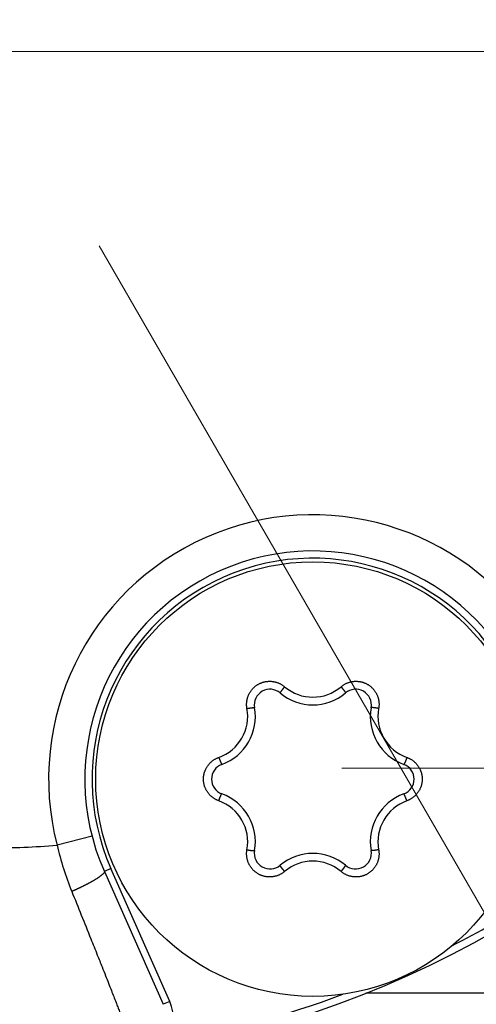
# Model space of a CAD drawing. Header units: millimetres. Extents: x 0 to 1071, y 0 to 742.
# Tile 19 of 128: x 494.55 to 500.86, y 211.94 to 225.54. Entities that reach past the tile are written whole.
import ezdxf

# ---------------------------------------------------------------- set-up
doc = ezdxf.new("R2010")
doc.units = ezdxf.units.MM
doc.header["$LTSCALE"] = 0.454724
doc.linetypes.add('CENTER', pattern=[50.8, 31.75, -6.35, 6.35, -6.35])
doc.layers.add('NoLayerName_001', color=7, linetype='Continuous')

# ---------------------------------------------------------------- blocks, each defined once
blk = doc.blocks.new('DIM_0003')
at = {"color": 3, "linetype": 'Continuous', "lineweight": 13}
blk.add_arc((59.306, 51.361), 59.306, 300, 210, dxfattribs=at)

msp = doc.modelspace()

# ---------------------------------------------------------------- linework, layer by layer
at = {"layer": 'NoLayerName_001', "color": 4, "linetype": 'CENTER', "lineweight": 13}
for p, q in [((484.102, 242.4193), (525.7839, 170.224)), ((476.7815, 215.0988), (512.0669, 235.4708)), ((528.9717, 225.0988), (447.0543, 225.0988)), ((499.0015, 215.1993), (509.0015, 215.1993))]:
    msp.add_line(p, q, dxfattribs=at)
at = {"layer": 'NoLayerName_001', "color": 60, "linetype": 'Continuous', "lineweight": 25}
for p, q in [((495.5518, 214.2619), (495.0677, 214.137)), ((495.8131, 213.8139), (495.7217, 213.7734)), ((495.7217, 213.7734), (496.5339, 211.9391)), ((496.6253, 211.9796), (495.8131, 213.8139)), ((496.6253, 211.9796), (496.5339, 211.9391)), ((499.336, 212.0988), (504.0015, 212.0988))]:
    msp.add_line(p, q, dxfattribs=at)
msp.add_circle((498.602, 215.0488), 3, dxfattribs=at)
for centre, radius, start, end in [((494.152, 225.0988), 14, 270, 90), ((498.602, 215.0488), 3.65, 33.29974, 194.46645), ((498.602, 215.0488), 3.15, 23.8831, 203.8831), ((498.602, 215.0488), 3.05, 23.8831, 203.8831), ((498.6022, 216.7837), 0.6028, 229.67313, 310.32611), ((498.0103, 216.0735), 0.2167, 49.80613, 190.19387), ((498.602, 216.7738), 0.7, 229.80613, 310.19387), ((499.1936, 216.0735), 0.2167, 349.80613, 130.19387), ((497.1, 215.9159), 0.6022, 289.65289, 10.34711), ((497.1081, 215.9113), 0.7, 289.80613, 10.19387), ((500.0959, 215.9113), 0.7, 169.80613, 250.19387), ((500.1039, 215.9159), 0.6022, 169.65291, 250.34709), ((497.4187, 215.0488), 0.2167, 109.80613, 250.19387), ((499.7852, 215.0488), 0.2167, 289.80613, 70.19387), ((497.1081, 214.1863), 0.7, 349.80613, 70.19387), ((500.0959, 214.1863), 0.7, 109.80613, 190.19387), ((497.1, 214.1816), 0.6022, 349.65292, 70.34708), ((500.1039, 214.1816), 0.6022, 109.65289, 190.34711), ((494.152, 225.0988), 11, 270, 274.77528), ((499.4371, 215.1781), 4.4918, 193.40265, 201.97123), ((498.0103, 214.024), 0.2167, 169.80613, 310.19387), ((498.602, 213.3238), 0.7, 49.80613, 130.19387), ((499.1936, 214.024), 0.2167, 229.80613, 10.19387), ((494.152, 225.0988), 13.9, 297.28075, 307.6988), ((498.6017, 213.3138), 0.6028, 49.67313, 130.32611), ((494.152, 225.0988), 13.9, 280.0674, 290.48852), ((496.0767, 211.7367), 0.6, 327.32861, 23.8831)]:
    msp.add_arc(centre, radius, start, end, dxfattribs=at)
for points, knots in [([(497.6924, 216.0241), (497.6916, 216.0292), (497.6898, 216.0395), (497.6882, 216.0551), (497.6873, 216.0707), (497.6872, 216.0864), (497.6878, 216.102), (497.6892, 216.1176), (497.6913, 216.1331), (497.6943, 216.1485), (497.6979, 216.1638), (497.7023, 216.1788), (497.7075, 216.1936), (497.7133, 216.2081), (497.7199, 216.2223), (497.7271, 216.2362), (497.735, 216.2497), (497.7436, 216.2628), (497.7528, 216.2754), (497.7626, 216.2876), (497.773, 216.2993), (497.784, 216.3105), (497.7955, 216.3211), (497.8075, 216.3311), (497.82, 216.3406), (497.833, 216.3494), (497.8463, 216.3575), (497.8601, 216.365), (497.8742, 216.3718), (497.8886, 216.3779), (497.9033, 216.3833), (497.9183, 216.388), (497.9334, 216.3919), (497.9487, 216.3951), (497.9642, 216.3975), (497.9798, 216.3991), (497.9954, 216.4), (498.0111, 216.4001), (498.0267, 216.3994), (498.0423, 216.3981), (498.0526, 216.3964), (498.0578, 216.3957)], [0, 0, 0, 0, 0.01560391, 0.03123477, 0.04688562, 0.06254921, 0.07821836, 0.09388632, 0.10954769, 0.12520242, 0.14085234, 0.15649894, 0.17214356, 0.18778768, 0.20343306, 0.21908072, 0.23473025, 0.25038088, 0.26603174, 0.28168218, 0.29733206, 0.31298188, 0.32863204, 0.34428244, 0.35993271, 0.37558253, 0.39123187, 0.40688125, 0.42253114, 0.43818149, 0.45383193, 0.4694821, 0.48513188, 0.50078165, 0.51643197, 0.53208275, 0.54773337, 0.563383, 0.57903085, 0.59467653, 0.610321, 0.610321, 0.610321, 0.610321]), ([(498.0578, 216.3957), (498.0629, 216.3947), (498.0732, 216.3929), (498.0884, 216.3892), (498.1034, 216.3848), (498.1182, 216.3796), (498.1327, 216.3737), (498.1469, 216.3671), (498.1608, 216.3598), (498.1743, 216.3518), (498.1874, 216.3432), (498.2, 216.3341), (498.208, 216.3274), (498.2121, 216.3241)], [0, 0, 0, 0, 0.01564495, 0.03129179, 0.04694183, 0.06259659, 0.07825796, 0.09392591, 0.10959513, 0.12525889, 0.14091, 0.15654111, 0.17214515, 0.17214515, 0.17214515, 0.17214515]), ([(498.2121, 216.3241), (498.2113, 216.3232), (498.2096, 216.3212), (498.2071, 216.3183), (498.2046, 216.3153), (498.2022, 216.3124), (498.1997, 216.3094), (498.1973, 216.3064), (498.1948, 216.3034), (498.1924, 216.3004), (498.19, 216.2975), (498.188, 216.2949), (498.1864, 216.2929), (498.1852, 216.2914), (498.184, 216.2899), (498.1828, 216.2884), (498.1816, 216.2869), (498.1804, 216.2854), (498.1792, 216.2839), (498.178, 216.2823), (498.1769, 216.2808), (498.1757, 216.2793), (498.1745, 216.2778), (498.1734, 216.2762), (498.1722, 216.2747), (498.171, 216.2732), (498.1699, 216.2716), (498.1687, 216.2701), (498.1676, 216.2685), (498.1665, 216.267), (498.1653, 216.2654), (498.1642, 216.2639), (498.1631, 216.2623), (498.162, 216.2607), (498.1609, 216.2591), (498.1598, 216.2576), (498.1587, 216.256), (498.1576, 216.2544), (498.1566, 216.2528), (498.1555, 216.2512), (498.1548, 216.2501), (498.1545, 216.2495)], [0, 0, 0, 0, 0.003849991, 0.007700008, 0.011550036, 0.01540006, 0.019250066, 0.023100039, 0.026949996, 0.030799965, 0.034649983, 0.038500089, 0.04042519, 0.04235032, 0.044275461, 0.046200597, 0.048125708, 0.050050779, 0.051975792, 0.053900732, 0.055825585, 0.057750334, 0.059674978, 0.061599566, 0.063524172, 0.065448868, 0.067373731, 0.069298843, 0.071224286, 0.073150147, 0.0750765, 0.077003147, 0.078929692, 0.080855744, 0.08278092, 0.08470485, 0.086627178, 0.088547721, 0.090467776, 0.092389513, 0.094315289, 0.094315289, 0.094315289, 0.094315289]), ([(498.9918, 216.3241), (498.9959, 216.3274), (499.0039, 216.3341), (499.0166, 216.3432), (499.0296, 216.3518), (499.0431, 216.3598), (499.057, 216.3671), (499.0712, 216.3737), (499.0857, 216.3796), (499.1005, 216.3847), (499.1155, 216.3892), (499.1308, 216.3929), (499.1461, 216.3958), (499.1616, 216.398), (499.1772, 216.3994), (499.1928, 216.4001), (499.2085, 216.4), (499.2241, 216.3991), (499.2397, 216.3975), (499.2552, 216.3951), (499.2705, 216.3919), (499.2857, 216.388), (499.3006, 216.3833), (499.3153, 216.3779), (499.3297, 216.3718), (499.3438, 216.365), (499.3576, 216.3575), (499.3709, 216.3494), (499.3839, 216.3406), (499.3964, 216.3311), (499.4084, 216.3211), (499.4199, 216.3105), (499.4309, 216.2993), (499.4413, 216.2876), (499.4511, 216.2754), (499.4603, 216.2628), (499.4689, 216.2497), (499.4768, 216.2362), (499.484, 216.2223), (499.4907, 216.2081), (499.4944, 216.1983), (499.4963, 216.1935)], [0, 0, 0, 0, 0.01560377, 0.03123454, 0.04688539, 0.06254909, 0.07821843, 0.09388661, 0.10954815, 0.12520294, 0.14085285, 0.15649938, 0.1721439, 0.18778789, 0.20343314, 0.21908067, 0.23473008, 0.25038059, 0.26603134, 0.28168167, 0.29733144, 0.31298116, 0.32863122, 0.3442815, 0.35993163, 0.37558128, 0.39123041, 0.40687955, 0.4225292, 0.43817933, 0.45382961, 0.46947967, 0.4851294, 0.50077917, 0.51642951, 0.53208027, 0.54773078, 0.56338021, 0.57902775, 0.59467301, 0.61031702, 0.61031702, 0.61031702, 0.61031702]), ([(498.9918, 216.3241), (498.9927, 216.3232), (498.9943, 216.3212), (498.9968, 216.3183), (498.9993, 216.3153), (499.0018, 216.3124), (499.0042, 216.3094), (499.0067, 216.3064), (499.0091, 216.3034), (499.0115, 216.3004), (499.0139, 216.2975), (499.016, 216.2949), (499.0176, 216.2929), (499.0188, 216.2914), (499.0199, 216.2899), (499.0211, 216.2884), (499.0223, 216.2869), (499.0235, 216.2854), (499.0247, 216.2839), (499.0259, 216.2823), (499.0271, 216.2808), (499.0282, 216.2793), (499.0294, 216.2778), (499.0306, 216.2762), (499.0317, 216.2747), (499.0329, 216.2732), (499.034, 216.2716), (499.0352, 216.2701), (499.0363, 216.2685), (499.0375, 216.267), (499.0386, 216.2654), (499.0397, 216.2639), (499.0408, 216.2623), (499.042, 216.2607), (499.0431, 216.2591), (499.0441, 216.2575), (499.0452, 216.256), (499.0463, 216.2544), (499.0474, 216.2528), (499.0484, 216.2511), (499.0491, 216.2501), (499.0494, 216.2495)], [0, 0, 0, 0, 0.003850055, 0.007700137, 0.011550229, 0.015400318, 0.019250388, 0.023100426, 0.026950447, 0.030800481, 0.034650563, 0.038500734, 0.040425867, 0.042351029, 0.044276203, 0.04620137, 0.048126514, 0.050051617, 0.051976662, 0.053901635, 0.055826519, 0.057751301, 0.059675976, 0.061600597, 0.063525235, 0.065449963, 0.067374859, 0.069300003, 0.071225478, 0.073151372, 0.075077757, 0.077004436, 0.078931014, 0.080857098, 0.082782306, 0.084706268, 0.086628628, 0.088549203, 0.09046929, 0.092391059, 0.094316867, 0.094316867, 0.094316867, 0.094316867]), ([(498.1545, 216.2495), (498.1542, 216.249), (498.1535, 216.2479), (498.1525, 216.2462), (498.1516, 216.2445), (498.1508, 216.2427), (498.1499, 216.241), (498.1502, 216.2397), (498.1502, 216.2391)], [0, 0, 0, 0, 0.001932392, 0.003873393, 0.0058132, 0.007735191, 0.009629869, 0.011524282, 0.011524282, 0.011524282, 0.011524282]), ([(499.0494, 216.2495), (499.0497, 216.249), (499.0504, 216.2479), (499.0514, 216.2462), (499.0523, 216.2445), (499.0531, 216.2427), (499.054, 216.241), (499.0538, 216.2397), (499.0537, 216.2391)], [0, 0, 0, 0, 0.001932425, 0.00387346, 0.0058133, 0.007735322, 0.009630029, 0.011524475, 0.011524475, 0.011524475, 0.011524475]), ([(499.4963, 216.1935), (499.498, 216.1886), (499.5016, 216.1788), (499.506, 216.1637), (499.5097, 216.1485), (499.5126, 216.1331), (499.5147, 216.1176), (499.5161, 216.102), (499.5167, 216.0864), (499.5166, 216.0707), (499.5157, 216.0551), (499.5141, 216.0395), (499.5123, 216.0292), (499.5115, 216.0241)], [0, 0, 0, 0, 0.01564453, 0.03129107, 0.04694096, 0.0625957, 0.07825716, 0.09392521, 0.10959444, 0.12525804, 0.14090884, 0.15653959, 0.17214336, 0.17214336, 0.17214336, 0.17214336]), ([(497.6924, 216.0241), (497.6937, 216.0243), (497.6962, 216.0248), (497.7, 216.0255), (497.7038, 216.0261), (497.7076, 216.0268), (497.7114, 216.0274), (497.7152, 216.0281), (497.719, 216.0287), (497.7228, 216.0293), (497.7266, 216.0299), (497.7297, 216.0304), (497.7323, 216.0308), (497.7342, 216.0311), (497.7361, 216.0313), (497.738, 216.0316), (497.7399, 216.0319), (497.7418, 216.0322), (497.7437, 216.0324), (497.7456, 216.0327), (497.7475, 216.0329), (497.7494, 216.0332), (497.7513, 216.0334), (497.7532, 216.0337), (497.7552, 216.0339), (497.7571, 216.0342), (497.759, 216.0344), (497.7609, 216.0346), (497.7628, 216.0348), (497.7647, 216.035), (497.7666, 216.0352), (497.7686, 216.0354), (497.7705, 216.0356), (497.7724, 216.0358), (497.7743, 216.036), (497.7762, 216.0361), (497.7781, 216.0363), (497.7801, 216.0364), (497.782, 216.0365), (497.7839, 216.0366), (497.7852, 216.0366), (497.7858, 216.0367)], [0, 0, 0, 0, 0.003849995, 0.007700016, 0.011550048, 0.015400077, 0.019250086, 0.023100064, 0.026950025, 0.030799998, 0.03465002, 0.03850013, 0.040425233, 0.042350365, 0.044275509, 0.046200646, 0.04812576, 0.050050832, 0.051975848, 0.05390079, 0.055825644, 0.057750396, 0.059675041, 0.061599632, 0.06352424, 0.065448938, 0.067373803, 0.069298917, 0.071224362, 0.073150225, 0.07507658, 0.077003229, 0.078929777, 0.08085583, 0.082781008, 0.084704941, 0.086627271, 0.088547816, 0.090467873, 0.092389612, 0.094315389, 0.094315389, 0.094315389, 0.094315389]), ([(497.7858, 216.0367), (497.7865, 216.0367), (497.7878, 216.0367), (497.7897, 216.0367), (497.7916, 216.0366), (497.7935, 216.0364), (497.7955, 216.0364), (497.7965, 216.0355), (497.797, 216.0352)], [0, 0, 0, 0, 0.001932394, 0.003873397, 0.005813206, 0.007735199, 0.009629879, 0.011524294, 0.011524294, 0.011524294, 0.011524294]), ([(499.4181, 216.0367), (499.4175, 216.0367), (499.4162, 216.0367), (499.4142, 216.0367), (499.4123, 216.0366), (499.4104, 216.0364), (499.4084, 216.0364), (499.4074, 216.0355), (499.4069, 216.0352)], [0, 0, 0, 0, 0.001932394, 0.003873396, 0.005813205, 0.007735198, 0.009629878, 0.011524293, 0.011524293, 0.011524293, 0.011524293]), ([(499.5115, 216.0241), (499.5103, 216.0243), (499.5077, 216.0248), (499.5039, 216.0255), (499.5001, 216.0261), (499.4964, 216.0268), (499.4926, 216.0274), (499.4888, 216.0281), (499.485, 216.0287), (499.4812, 216.0293), (499.4774, 216.0299), (499.4742, 216.0304), (499.4716, 216.0308), (499.4697, 216.0311), (499.4678, 216.0313), (499.4659, 216.0316), (499.464, 216.0319), (499.4621, 216.0322), (499.4602, 216.0324), (499.4583, 216.0327), (499.4564, 216.0329), (499.4545, 216.0332), (499.4526, 216.0334), (499.4507, 216.0337), (499.4488, 216.0339), (499.4469, 216.0342), (499.4449, 216.0344), (499.443, 216.0346), (499.4411, 216.0348), (499.4392, 216.035), (499.4373, 216.0352), (499.4354, 216.0354), (499.4335, 216.0356), (499.4315, 216.0358), (499.4296, 216.036), (499.4277, 216.0361), (499.4258, 216.0363), (499.4239, 216.0364), (499.4219, 216.0365), (499.42, 216.0366), (499.4187, 216.0366), (499.4181, 216.0367)], [0, 0, 0, 0, 0.003849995, 0.007700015, 0.011550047, 0.015400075, 0.019250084, 0.023100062, 0.026950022, 0.030799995, 0.034650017, 0.038500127, 0.040425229, 0.042350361, 0.044275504, 0.046200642, 0.048125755, 0.050050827, 0.051975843, 0.053900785, 0.055825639, 0.05775039, 0.059675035, 0.061599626, 0.063524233, 0.065448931, 0.067373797, 0.06929891, 0.071224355, 0.073150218, 0.075076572, 0.077003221, 0.078929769, 0.080855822, 0.082781, 0.084704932, 0.086627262, 0.088547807, 0.090467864, 0.092389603, 0.09431538, 0.09431538, 0.09431538, 0.09431538]), ([(497.3025, 214.7487), (497.2977, 214.7506), (497.2879, 214.7542), (497.2736, 214.7606), (497.2596, 214.7676), (497.246, 214.7753), (497.2327, 214.7837), (497.2199, 214.7927), (497.2076, 214.8023), (497.1957, 214.8126), (497.1843, 214.8233), (497.1735, 214.8347), (497.1633, 214.8465), (497.1536, 214.8588), (497.1446, 214.8716), (497.1362, 214.8848), (497.1285, 214.8984), (497.1214, 214.9124), (497.1151, 214.9267), (497.1094, 214.9413), (497.1045, 214.9562), (497.1003, 214.9713), (497.0969, 214.9865), (497.0942, 215.002), (497.0923, 215.0175), (497.0911, 215.0331), (497.0907, 215.0488), (497.0911, 215.0644), (497.0923, 215.08), (497.0942, 215.0956), (497.0969, 215.111), (497.1003, 215.1263), (497.1045, 215.1414), (497.1094, 215.1562), (497.1151, 215.1708), (497.1214, 215.1851), (497.1285, 215.1991), (497.1362, 215.2127), (497.1446, 215.2259), (497.1536, 215.2388), (497.1602, 215.2469), (497.1634, 215.251)], [0, 0, 0, 0, 0.01560396, 0.0312349, 0.04688591, 0.06254976, 0.07821926, 0.09388763, 0.10954942, 0.12520451, 0.14085472, 0.15650155, 0.17214635, 0.18779058, 0.20343606, 0.21908384, 0.23473353, 0.25038435, 0.26603543, 0.2816861, 0.29733619, 0.31298619, 0.32863649, 0.34428701, 0.35993736, 0.37558723, 0.39123657, 0.40688589, 0.42253571, 0.43818599, 0.45383641, 0.46948661, 0.48513647, 0.50078639, 0.51643686, 0.53208773, 0.54773837, 0.5633879, 0.57903556, 0.59468094, 0.61032506, 0.61032506, 0.61032506, 0.61032506]), ([(497.1634, 215.251), (497.1668, 215.2549), (497.1735, 215.2629), (497.1844, 215.2742), (497.1957, 215.285), (497.2076, 215.2952), (497.2199, 215.3048), (497.2327, 215.3138), (497.246, 215.3222), (497.2596, 215.3299), (497.2736, 215.3369), (497.2879, 215.3434), (497.2977, 215.3469), (497.3025, 215.3488)], [0, 0, 0, 0, 0.01564465, 0.03129129, 0.04694128, 0.06259608, 0.07825755, 0.09392559, 0.10959481, 0.12525847, 0.14090938, 0.15654029, 0.17214425, 0.17214425, 0.17214425, 0.17214425]), ([(497.3025, 215.3488), (497.303, 215.3476), (497.3038, 215.3452), (497.3051, 215.3416), (497.3064, 215.3379), (497.3078, 215.3343), (497.3091, 215.3307), (497.3105, 215.3271), (497.3118, 215.3235), (497.3132, 215.3199), (497.3146, 215.3163), (497.3157, 215.3133), (497.3167, 215.3109), (497.3174, 215.3092), (497.3181, 215.3074), (497.3188, 215.3056), (497.3195, 215.3038), (497.3202, 215.302), (497.321, 215.3002), (497.3217, 215.2984), (497.3224, 215.2967), (497.3232, 215.2949), (497.3239, 215.2931), (497.3246, 215.2913), (497.3254, 215.2896), (497.3261, 215.2878), (497.3269, 215.286), (497.3277, 215.2842), (497.3284, 215.2825), (497.3292, 215.2807), (497.33, 215.279), (497.3308, 215.2772), (497.3316, 215.2754), (497.3324, 215.2737), (497.3332, 215.272), (497.334, 215.2702), (497.3349, 215.2685), (497.3357, 215.2668), (497.3366, 215.265), (497.3375, 215.2633), (497.3381, 215.2622), (497.3384, 215.2616)], [0, 0, 0, 0, 0.003849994, 0.007700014, 0.011550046, 0.015400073, 0.019250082, 0.023100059, 0.026950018, 0.030799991, 0.034650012, 0.038500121, 0.040425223, 0.042350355, 0.044275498, 0.046200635, 0.048125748, 0.05005082, 0.051975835, 0.053900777, 0.055825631, 0.057750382, 0.059675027, 0.061599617, 0.063524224, 0.065448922, 0.067373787, 0.0692989, 0.071224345, 0.073150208, 0.075076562, 0.077003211, 0.078929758, 0.080855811, 0.082780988, 0.084704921, 0.08662725, 0.088547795, 0.090467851, 0.09238959, 0.094315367, 0.094315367, 0.094315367, 0.094315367]), ([(497.3384, 215.2616), (497.3387, 215.2611), (497.3393, 215.2599), (497.3403, 215.2583), (497.3413, 215.2566), (497.3424, 215.2551), (497.3434, 215.2534), (497.3447, 215.253), (497.3453, 215.2527)], [0, 0, 0, 0, 0.001932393, 0.003873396, 0.005813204, 0.007735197, 0.009629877, 0.011524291, 0.011524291, 0.011524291, 0.011524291]), ([(499.8656, 215.2616), (499.8652, 215.2611), (499.8646, 215.2599), (499.8637, 215.2583), (499.8626, 215.2566), (499.8615, 215.2551), (499.8605, 215.2534), (499.8592, 215.253), (499.8587, 215.2527)], [0, 0, 0, 0, 0.001932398, 0.003873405, 0.005813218, 0.007735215, 0.009629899, 0.011524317, 0.011524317, 0.011524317, 0.011524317]), ([(499.9014, 215.3488), (499.901, 215.3476), (499.9001, 215.3452), (499.8988, 215.3416), (499.8975, 215.3379), (499.8961, 215.3343), (499.8948, 215.3307), (499.8935, 215.3271), (499.8921, 215.3235), (499.8907, 215.3199), (499.8893, 215.3163), (499.8882, 215.3133), (499.8872, 215.3109), (499.8865, 215.3092), (499.8858, 215.3074), (499.8851, 215.3056), (499.8844, 215.3038), (499.8837, 215.302), (499.883, 215.3002), (499.8822, 215.2984), (499.8815, 215.2967), (499.8808, 215.2949), (499.88, 215.2931), (499.8793, 215.2913), (499.8785, 215.2896), (499.8778, 215.2878), (499.877, 215.286), (499.8763, 215.2842), (499.8755, 215.2825), (499.8747, 215.2807), (499.8739, 215.279), (499.8731, 215.2772), (499.8723, 215.2754), (499.8715, 215.2737), (499.8707, 215.272), (499.8699, 215.2702), (499.8691, 215.2685), (499.8682, 215.2668), (499.8673, 215.265), (499.8665, 215.2633), (499.8659, 215.2622), (499.8656, 215.2616)], [0, 0, 0, 0, 0.003850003, 0.007700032, 0.011550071, 0.015400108, 0.019250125, 0.02310011, 0.026950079, 0.03080006, 0.03465009, 0.038500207, 0.040425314, 0.04235045, 0.044275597, 0.046200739, 0.048125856, 0.050050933, 0.051975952, 0.053900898, 0.055825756, 0.057750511, 0.059675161, 0.061599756, 0.063524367, 0.065449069, 0.067373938, 0.069299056, 0.071224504, 0.073150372, 0.07507673, 0.077003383, 0.078929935, 0.080855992, 0.082781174, 0.08470511, 0.086627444, 0.088547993, 0.090468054, 0.092389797, 0.094315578, 0.094315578, 0.094315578, 0.094315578]), ([(499.9014, 215.3488), (499.9062, 215.3469), (499.916, 215.3434), (499.9303, 215.3369), (499.9443, 215.3299), (499.9579, 215.3222), (499.9712, 215.3138), (499.984, 215.3048), (499.9964, 215.2952), (500.0082, 215.285), (500.0196, 215.2742), (500.0304, 215.2629), (500.0406, 215.251), (500.0503, 215.2387), (500.0593, 215.2259), (500.0677, 215.2127), (500.0754, 215.1991), (500.0825, 215.1851), (500.0888, 215.1708), (500.0945, 215.1562), (500.0994, 215.1414), (500.1036, 215.1263), (500.107, 215.111), (500.1097, 215.0956), (500.1117, 215.08), (500.1128, 215.0644), (500.1132, 215.0488), (500.1128, 215.0331), (500.1117, 215.0175), (500.1097, 215.002), (500.107, 214.9865), (500.1036, 214.9713), (500.0994, 214.9562), (500.0945, 214.9413), (500.0888, 214.9267), (500.0825, 214.9124), (500.0754, 214.8984), (500.0677, 214.8848), (500.0593, 214.8716), (500.0503, 214.8588), (500.0437, 214.8507), (500.0405, 214.8466)], [0, 0, 0, 0, 0.01560396, 0.0312349, 0.04688591, 0.06254976, 0.07821926, 0.09388763, 0.10954942, 0.12520451, 0.14085472, 0.15650155, 0.17214635, 0.18779058, 0.20343606, 0.21908384, 0.23473353, 0.25038435, 0.26603543, 0.2816861, 0.29733619, 0.31298619, 0.32863649, 0.34428701, 0.35993736, 0.37558723, 0.39123657, 0.40688589, 0.42253571, 0.43818599, 0.45383641, 0.46948661, 0.48513647, 0.50078639, 0.51643686, 0.53208773, 0.54773837, 0.5633879, 0.57903556, 0.59468094, 0.61032506, 0.61032506, 0.61032506, 0.61032506]), ([(497.3025, 214.7487), (497.303, 214.7499), (497.3038, 214.7524), (497.3051, 214.756), (497.3064, 214.7596), (497.3078, 214.7632), (497.3091, 214.7668), (497.3105, 214.7704), (497.3118, 214.774), (497.3132, 214.7776), (497.3146, 214.7812), (497.3157, 214.7842), (497.3167, 214.7866), (497.3174, 214.7884), (497.3181, 214.7902), (497.3188, 214.792), (497.3195, 214.7938), (497.3202, 214.7955), (497.321, 214.7973), (497.3217, 214.7991), (497.3224, 214.8009), (497.3232, 214.8027), (497.3239, 214.8044), (497.3246, 214.8062), (497.3254, 214.808), (497.3261, 214.8098), (497.3269, 214.8115), (497.3277, 214.8133), (497.3284, 214.8151), (497.3292, 214.8168), (497.33, 214.8186), (497.3308, 214.8203), (497.3316, 214.8221), (497.3324, 214.8238), (497.3332, 214.8256), (497.334, 214.8273), (497.3349, 214.8291), (497.3357, 214.8308), (497.3366, 214.8325), (497.3375, 214.8342), (497.3381, 214.8353), (497.3384, 214.8359)], [0, 0, 0, 0, 0.003850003, 0.007700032, 0.011550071, 0.015400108, 0.019250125, 0.02310011, 0.026950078, 0.03080006, 0.03465009, 0.038500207, 0.040425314, 0.04235045, 0.044275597, 0.046200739, 0.048125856, 0.050050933, 0.051975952, 0.053900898, 0.055825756, 0.057750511, 0.059675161, 0.061599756, 0.063524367, 0.065449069, 0.067373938, 0.069299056, 0.071224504, 0.073150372, 0.07507673, 0.077003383, 0.078929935, 0.080855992, 0.082781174, 0.08470511, 0.086627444, 0.088547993, 0.090468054, 0.092389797, 0.094315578, 0.094315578, 0.094315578, 0.094315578]), ([(497.3384, 214.8359), (497.3387, 214.8365), (497.3393, 214.8376), (497.3403, 214.8393), (497.3413, 214.8409), (497.3424, 214.8425), (497.3434, 214.8442), (497.3447, 214.8446), (497.3453, 214.8449)], [0, 0, 0, 0, 0.001932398, 0.003873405, 0.005813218, 0.007735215, 0.009629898, 0.011524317, 0.011524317, 0.011524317, 0.011524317]), ([(499.8656, 214.8359), (499.8652, 214.8365), (499.8646, 214.8376), (499.8637, 214.8393), (499.8626, 214.8409), (499.8615, 214.8425), (499.8605, 214.8442), (499.8592, 214.8446), (499.8587, 214.8449)], [0, 0, 0, 0, 0.001932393, 0.003873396, 0.005813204, 0.007735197, 0.009629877, 0.011524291, 0.011524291, 0.011524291, 0.011524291]), ([(499.9014, 214.7487), (499.901, 214.7499), (499.9001, 214.7524), (499.8988, 214.756), (499.8975, 214.7596), (499.8961, 214.7632), (499.8948, 214.7668), (499.8935, 214.7704), (499.8921, 214.774), (499.8907, 214.7776), (499.8893, 214.7812), (499.8882, 214.7842), (499.8872, 214.7866), (499.8865, 214.7884), (499.8858, 214.7902), (499.8851, 214.792), (499.8844, 214.7938), (499.8837, 214.7955), (499.883, 214.7973), (499.8822, 214.7991), (499.8815, 214.8009), (499.8808, 214.8027), (499.88, 214.8044), (499.8793, 214.8062), (499.8785, 214.808), (499.8778, 214.8098), (499.877, 214.8115), (499.8763, 214.8133), (499.8755, 214.8151), (499.8747, 214.8168), (499.8739, 214.8186), (499.8731, 214.8203), (499.8723, 214.8221), (499.8715, 214.8238), (499.8707, 214.8256), (499.8699, 214.8273), (499.8691, 214.8291), (499.8682, 214.8308), (499.8673, 214.8325), (499.8665, 214.8342), (499.8659, 214.8353), (499.8656, 214.8359)], [0, 0, 0, 0, 0.003849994, 0.007700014, 0.011550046, 0.015400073, 0.019250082, 0.023100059, 0.026950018, 0.030799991, 0.034650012, 0.038500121, 0.040425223, 0.042350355, 0.044275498, 0.046200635, 0.048125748, 0.05005082, 0.051975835, 0.053900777, 0.055825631, 0.057750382, 0.059675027, 0.061599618, 0.063524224, 0.065448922, 0.067373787, 0.0692989, 0.071224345, 0.073150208, 0.075076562, 0.077003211, 0.078929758, 0.080855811, 0.082780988, 0.084704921, 0.08662725, 0.088547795, 0.090467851, 0.09238959, 0.094315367, 0.094315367, 0.094315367, 0.094315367]), ([(500.0405, 214.8466), (500.0371, 214.8426), (500.0304, 214.8346), (500.0196, 214.8234), (500.0082, 214.8126), (499.9964, 214.8023), (499.984, 214.7927), (499.9712, 214.7837), (499.9579, 214.7753), (499.9443, 214.7676), (499.9303, 214.7606), (499.916, 214.7542), (499.9062, 214.7506), (499.9014, 214.7487)], [0, 0, 0, 0, 0.01564465, 0.03129129, 0.04694128, 0.06259608, 0.07825755, 0.09392559, 0.10959481, 0.12525847, 0.14090938, 0.15654029, 0.17214425, 0.17214425, 0.17214425, 0.17214425]), ([(497.7076, 213.904), (497.7059, 213.909), (497.7023, 213.9188), (497.6979, 213.9338), (497.6943, 213.949), (497.6913, 213.9644), (497.6892, 213.9799), (497.6878, 213.9955), (497.6872, 214.0112), (497.6873, 214.0269), (497.6882, 214.0425), (497.6898, 214.058), (497.6916, 214.0683), (497.6924, 214.0734)], [0, 0, 0, 0, 0.01564453, 0.03129107, 0.04694096, 0.0625957, 0.07825716, 0.09392521, 0.10959444, 0.12525804, 0.14090884, 0.15653959, 0.17214336, 0.17214336, 0.17214336, 0.17214336]), ([(497.6924, 214.0734), (497.6937, 214.0732), (497.6962, 214.0728), (497.7, 214.0721), (497.7038, 214.0714), (497.7076, 214.0708), (497.7114, 214.0701), (497.7152, 214.0695), (497.719, 214.0689), (497.7228, 214.0682), (497.7266, 214.0676), (497.7297, 214.0672), (497.7323, 214.0668), (497.7342, 214.0665), (497.7361, 214.0662), (497.738, 214.0659), (497.7399, 214.0657), (497.7418, 214.0654), (497.7437, 214.0651), (497.7456, 214.0649), (497.7475, 214.0646), (497.7494, 214.0644), (497.7513, 214.0641), (497.7532, 214.0639), (497.7552, 214.0636), (497.7571, 214.0634), (497.759, 214.0632), (497.7609, 214.0629), (497.7628, 214.0627), (497.7647, 214.0625), (497.7666, 214.0623), (497.7686, 214.0621), (497.7705, 214.0619), (497.7724, 214.0618), (497.7743, 214.0616), (497.7762, 214.0614), (497.7781, 214.0613), (497.7801, 214.0612), (497.782, 214.0611), (497.7839, 214.061), (497.7852, 214.0609), (497.7858, 214.0609)], [0, 0, 0, 0, 0.003849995, 0.007700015, 0.011550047, 0.015400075, 0.019250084, 0.023100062, 0.026950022, 0.030799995, 0.034650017, 0.038500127, 0.040425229, 0.042350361, 0.044275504, 0.046200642, 0.048125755, 0.050050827, 0.051975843, 0.053900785, 0.055825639, 0.05775039, 0.059675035, 0.061599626, 0.063524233, 0.065448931, 0.067373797, 0.06929891, 0.071224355, 0.073150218, 0.075076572, 0.077003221, 0.078929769, 0.080855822, 0.082781, 0.084704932, 0.086627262, 0.088547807, 0.090467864, 0.092389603, 0.09431538, 0.09431538, 0.09431538, 0.09431538]), ([(497.7858, 214.0609), (497.7865, 214.0609), (497.7878, 214.0609), (497.7897, 214.0609), (497.7916, 214.0609), (497.7935, 214.0611), (497.7955, 214.0612), (497.7965, 214.0621), (497.797, 214.0624)], [0, 0, 0, 0, 0.001932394, 0.003873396, 0.005813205, 0.007735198, 0.009629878, 0.011524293, 0.011524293, 0.011524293, 0.011524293]), ([(499.5115, 214.0734), (499.5123, 214.0683), (499.5141, 214.058), (499.5157, 214.0425), (499.5166, 214.0269), (499.5167, 214.0112), (499.5161, 213.9955), (499.5147, 213.9799), (499.5126, 213.9644), (499.5097, 213.949), (499.506, 213.9338), (499.5016, 213.9188), (499.4965, 213.904), (499.4906, 213.8895), (499.4841, 213.8753), (499.4768, 213.8614), (499.4689, 213.8479), (499.4603, 213.8348), (499.4511, 213.8221), (499.4413, 213.8099), (499.4309, 213.7982), (499.4199, 213.7871), (499.4084, 213.7764), (499.3964, 213.7664), (499.3839, 213.757), (499.3709, 213.7482), (499.3576, 213.74), (499.3438, 213.7325), (499.3297, 213.7257), (499.3153, 213.7196), (499.3006, 213.7142), (499.2857, 213.7096), (499.2705, 213.7056), (499.2552, 213.7025), (499.2397, 213.7001), (499.2241, 213.6984), (499.2085, 213.6976), (499.1928, 213.6974), (499.1772, 213.6981), (499.1616, 213.6995), (499.1513, 213.7011), (499.1461, 213.7018)], [0, 0, 0, 0, 0.01560391, 0.03123477, 0.04688562, 0.06254921, 0.07821836, 0.09388632, 0.10954769, 0.12520242, 0.14085234, 0.15649894, 0.17214356, 0.18778768, 0.20343306, 0.21908072, 0.23473025, 0.25038088, 0.26603174, 0.28168218, 0.29733206, 0.31298188, 0.32863204, 0.34428244, 0.35993271, 0.37558253, 0.39123187, 0.40688125, 0.42253114, 0.43818149, 0.45383193, 0.4694821, 0.48513188, 0.50078165, 0.51643197, 0.53208275, 0.54773337, 0.563383, 0.57903085, 0.59467653, 0.610321, 0.610321, 0.610321, 0.610321]), ([(499.4181, 214.0609), (499.4175, 214.0609), (499.4162, 214.0609), (499.4142, 214.0609), (499.4123, 214.0609), (499.4104, 214.0611), (499.4084, 214.0612), (499.4074, 214.0621), (499.4069, 214.0624)], [0, 0, 0, 0, 0.001932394, 0.003873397, 0.005813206, 0.007735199, 0.009629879, 0.011524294, 0.011524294, 0.011524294, 0.011524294]), ([(499.5115, 214.0734), (499.5103, 214.0732), (499.5077, 214.0728), (499.5039, 214.0721), (499.5001, 214.0714), (499.4964, 214.0708), (499.4926, 214.0701), (499.4888, 214.0695), (499.485, 214.0689), (499.4812, 214.0682), (499.4774, 214.0676), (499.4742, 214.0672), (499.4716, 214.0668), (499.4697, 214.0665), (499.4678, 214.0662), (499.4659, 214.0659), (499.464, 214.0657), (499.4621, 214.0654), (499.4602, 214.0651), (499.4583, 214.0649), (499.4564, 214.0646), (499.4545, 214.0644), (499.4526, 214.0641), (499.4507, 214.0639), (499.4488, 214.0636), (499.4469, 214.0634), (499.4449, 214.0632), (499.443, 214.0629), (499.4411, 214.0627), (499.4392, 214.0625), (499.4373, 214.0623), (499.4354, 214.0621), (499.4335, 214.0619), (499.4315, 214.0618), (499.4296, 214.0616), (499.4277, 214.0614), (499.4258, 214.0613), (499.4239, 214.0612), (499.4219, 214.0611), (499.42, 214.061), (499.4187, 214.0609), (499.4181, 214.0609)], [0, 0, 0, 0, 0.003849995, 0.007700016, 0.011550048, 0.015400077, 0.019250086, 0.023100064, 0.026950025, 0.030799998, 0.03465002, 0.03850013, 0.040425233, 0.042350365, 0.044275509, 0.046200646, 0.04812576, 0.050050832, 0.051975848, 0.05390079, 0.055825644, 0.057750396, 0.059675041, 0.061599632, 0.06352424, 0.065448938, 0.067373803, 0.069298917, 0.071224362, 0.073150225, 0.07507658, 0.077003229, 0.078929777, 0.08085583, 0.082781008, 0.084704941, 0.086627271, 0.088547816, 0.090467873, 0.092389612, 0.094315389, 0.094315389, 0.094315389, 0.094315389]), ([(498.2121, 213.7734), (498.208, 213.7701), (498.2, 213.7635), (498.1874, 213.7543), (498.1743, 213.7457), (498.1608, 213.7378), (498.1469, 213.7305), (498.1327, 213.7239), (498.1182, 213.718), (498.1034, 213.7128), (498.0884, 213.7084), (498.0732, 213.7047), (498.0578, 213.7017), (498.0423, 213.6995), (498.0267, 213.6981), (498.0111, 213.6975), (497.9954, 213.6976), (497.9798, 213.6984), (497.9642, 213.7001), (497.9487, 213.7025), (497.9334, 213.7056), (497.9183, 213.7096), (497.9033, 213.7142), (497.8886, 213.7196), (497.8742, 213.7257), (497.8601, 213.7325), (497.8463, 213.74), (497.833, 213.7482), (497.82, 213.757), (497.8075, 213.7664), (497.7955, 213.7764), (497.784, 213.7871), (497.773, 213.7982), (497.7626, 213.8099), (497.7528, 213.8221), (497.7436, 213.8348), (497.735, 213.8479), (497.7271, 213.8614), (497.7199, 213.8753), (497.7133, 213.8895), (497.7095, 213.8992), (497.7076, 213.904)], [0, 0, 0, 0, 0.01560377, 0.03123454, 0.04688539, 0.06254909, 0.07821843, 0.09388661, 0.10954815, 0.12520294, 0.14085285, 0.15649938, 0.1721439, 0.18778789, 0.20343314, 0.21908067, 0.23473008, 0.25038059, 0.26603134, 0.28168167, 0.29733144, 0.31298116, 0.32863122, 0.3442815, 0.35993163, 0.37558128, 0.39123041, 0.40687955, 0.4225292, 0.43817933, 0.45382961, 0.46947967, 0.4851294, 0.50077917, 0.51642951, 0.53208027, 0.54773078, 0.56338021, 0.57902775, 0.59467301, 0.61031702, 0.61031702, 0.61031702, 0.61031702]), ([(495.7217, 213.7734), (495.7214, 213.7695), (495.7222, 213.761), (495.7144, 213.751), (495.7067, 213.742), (495.6981, 213.7337), (495.6891, 213.7258), (495.6799, 213.7182), (495.6704, 213.7109), (495.6608, 213.7039), (495.651, 213.6971), (495.6412, 213.6904), (495.6313, 213.6838), (495.6213, 213.6773), (495.6112, 213.6709), (495.601, 213.6646), (495.5909, 213.6584), (495.5806, 213.6523), (495.5704, 213.6462), (495.56, 213.6402), (495.5497, 213.6343), (495.5393, 213.6285), (495.5289, 213.6227), (495.5184, 213.617), (495.5079, 213.6113), (495.4974, 213.6057), (495.4868, 213.6002), (495.4762, 213.5947), (495.4656, 213.5892), (495.455, 213.5838), (495.4444, 213.5784), (495.4337, 213.5731), (495.423, 213.5678), (495.4123, 213.5625), (495.4016, 213.5573), (495.3909, 213.5521), (495.3801, 213.547), (495.3693, 213.5418), (495.3585, 213.5368), (495.3477, 213.5317), (495.3405, 213.5284), (495.3369, 213.5268)], [0, 0, 0, 0, 0.01179244, 0.02430348, 0.03603772, 0.04799134, 0.0599772, 0.07191532, 0.08382993, 0.09573772, 0.10764869, 0.1195659, 0.13148864, 0.1434156, 0.15534505, 0.16727486, 0.17920303, 0.19112957, 0.20305499, 0.21497973, 0.22690414, 0.23882851, 0.25075304, 0.26267789, 0.27460313, 0.28652877, 0.29845478, 0.31038107, 0.32230748, 0.33423383, 0.34615988, 0.35808557, 0.3700109, 0.38193592, 0.39386063, 0.40578507, 0.41770926, 0.42963321, 0.44155694, 0.45348045, 0.46540378, 0.46540378, 0.46540378, 0.46540378]), ([(498.1545, 213.848), (498.1542, 213.8486), (498.1535, 213.8497), (498.1525, 213.8514), (498.1516, 213.8531), (498.1508, 213.8548), (498.1499, 213.8566), (498.1502, 213.8579), (498.1502, 213.8585)], [0, 0, 0, 0, 0.001932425, 0.00387346, 0.0058133, 0.007735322, 0.009630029, 0.011524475, 0.011524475, 0.011524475, 0.011524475]), ([(498.2121, 213.7734), (498.2113, 213.7744), (498.2096, 213.7763), (498.2071, 213.7793), (498.2046, 213.7822), (498.2022, 213.7852), (498.1997, 213.7882), (498.1973, 213.7911), (498.1948, 213.7941), (498.1924, 213.7971), (498.19, 213.8001), (498.188, 213.8026), (498.1864, 213.8046), (498.1852, 213.8061), (498.184, 213.8076), (498.1828, 213.8091), (498.1816, 213.8106), (498.1804, 213.8122), (498.1792, 213.8137), (498.178, 213.8152), (498.1769, 213.8167), (498.1757, 213.8183), (498.1745, 213.8198), (498.1734, 213.8213), (498.1722, 213.8228), (498.171, 213.8244), (498.1699, 213.8259), (498.1687, 213.8275), (498.1676, 213.829), (498.1665, 213.8306), (498.1653, 213.8321), (498.1642, 213.8337), (498.1631, 213.8353), (498.162, 213.8368), (498.1609, 213.8384), (498.1598, 213.84), (498.1587, 213.8416), (498.1576, 213.8432), (498.1566, 213.8448), (498.1555, 213.8464), (498.1548, 213.8475), (498.1545, 213.848)], [0, 0, 0, 0, 0.003850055, 0.007700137, 0.011550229, 0.015400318, 0.019250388, 0.023100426, 0.026950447, 0.030800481, 0.034650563, 0.038500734, 0.040425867, 0.042351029, 0.044276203, 0.04620137, 0.048126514, 0.050051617, 0.051976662, 0.053901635, 0.055826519, 0.057751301, 0.059675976, 0.061600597, 0.063525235, 0.065449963, 0.067374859, 0.069300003, 0.071225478, 0.073151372, 0.075077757, 0.077004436, 0.078931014, 0.080857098, 0.082782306, 0.084706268, 0.086628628, 0.088549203, 0.09046929, 0.092391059, 0.094316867, 0.094316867, 0.094316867, 0.094316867]), ([(498.9918, 213.7734), (498.9927, 213.7744), (498.9943, 213.7763), (498.9968, 213.7793), (498.9993, 213.7822), (499.0018, 213.7852), (499.0042, 213.7882), (499.0067, 213.7911), (499.0091, 213.7941), (499.0115, 213.7971), (499.0139, 213.8001), (499.016, 213.8026), (499.0176, 213.8046), (499.0188, 213.8061), (499.0199, 213.8076), (499.0211, 213.8091), (499.0223, 213.8106), (499.0235, 213.8122), (499.0247, 213.8137), (499.0259, 213.8152), (499.0271, 213.8167), (499.0282, 213.8183), (499.0294, 213.8198), (499.0306, 213.8213), (499.0317, 213.8228), (499.0329, 213.8244), (499.034, 213.8259), (499.0352, 213.8275), (499.0363, 213.829), (499.0375, 213.8306), (499.0386, 213.8321), (499.0397, 213.8337), (499.0408, 213.8353), (499.042, 213.8368), (499.0431, 213.8384), (499.0441, 213.84), (499.0452, 213.8416), (499.0463, 213.8432), (499.0474, 213.8448), (499.0484, 213.8464), (499.0491, 213.8475), (499.0494, 213.848)], [0, 0, 0, 0, 0.003849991, 0.007700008, 0.011550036, 0.01540006, 0.019250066, 0.02310004, 0.026949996, 0.030799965, 0.034649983, 0.038500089, 0.04042519, 0.04235032, 0.044275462, 0.046200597, 0.048125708, 0.050050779, 0.051975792, 0.053900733, 0.055825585, 0.057750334, 0.059674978, 0.061599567, 0.063524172, 0.065448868, 0.067373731, 0.069298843, 0.071224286, 0.073150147, 0.0750765, 0.077003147, 0.078929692, 0.080855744, 0.08278092, 0.08470485, 0.086627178, 0.088547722, 0.090467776, 0.092389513, 0.094315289, 0.094315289, 0.094315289, 0.094315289]), ([(499.1461, 213.7018), (499.141, 213.7028), (499.1307, 213.7046), (499.1155, 213.7084), (499.1005, 213.7128), (499.0857, 213.718), (499.0712, 213.7239), (499.057, 213.7305), (499.0431, 213.7378), (499.0296, 213.7457), (499.0166, 213.7543), (499.0039, 213.7635), (498.9959, 213.7701), (498.9918, 213.7734)], [0, 0, 0, 0, 0.01564495, 0.03129179, 0.04694183, 0.06259659, 0.07825796, 0.09392591, 0.10959513, 0.12525889, 0.14091, 0.15654111, 0.17214515, 0.17214515, 0.17214515, 0.17214515]), ([(499.0494, 213.848), (499.0497, 213.8486), (499.0504, 213.8497), (499.0514, 213.8514), (499.0523, 213.8531), (499.0531, 213.8548), (499.054, 213.8566), (499.0538, 213.8578), (499.0537, 213.8585)], [0, 0, 0, 0, 0.001932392, 0.003873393, 0.0058132, 0.007735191, 0.009629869, 0.011524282, 0.011524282, 0.011524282, 0.011524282]), ([(495.3369, 213.5268), (495.3333, 213.5251), (495.3261, 213.5218), (495.3152, 213.5169), (495.3043, 213.512), (495.2934, 213.5071), (495.2825, 213.5023), (495.2752, 213.4991), (495.2716, 213.4976)], [0, 0, 0, 0, 0.011923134, 0.023846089, 0.035768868, 0.047691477, 0.059613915, 0.071536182, 0.071536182, 0.071536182, 0.071536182]), ([(495.2716, 213.4976), (495.3593, 213.2799), (495.4775, 212.9875), (495.6166, 212.6403), (495.6845, 212.47), (495.7359, 212.3405), (495.779, 212.2313), (495.8165, 212.1357), (495.8511, 212.0469), (495.8803, 211.9717), (495.9066, 211.9032), (495.9302, 211.8416), (495.9537, 211.7799), (495.9744, 211.725), (495.9925, 211.6769), (496.0078, 211.6357), (496.0231, 211.5944), (496.0383, 211.5531), (496.0534, 211.5118), (496.0683, 211.4704), (496.0807, 211.4359), (496.0905, 211.4083), (496.0979, 211.3875), (496.1052, 211.3668), (496.1124, 211.346), (496.1196, 211.3252), (496.1268, 211.3044), (496.1363, 211.2766), (496.1433, 211.2558), (496.148, 211.2419)], [0, 0, 0, 0, 0.7040667, 0.9460898, 1.1221066, 1.2541191, 1.3641296, 1.47414, 1.5621484, 1.6501568, 1.7161631, 1.7821694, 1.8481758, 1.9141821, 1.9581864, 2.0021906, 2.0461949, 2.0901991, 2.1342034, 2.1782076, 2.2222118, 2.2442139, 2.266216, 2.2882182, 2.3102203, 2.332222, 2.3542244, 2.3762274, 2.4202306, 2.4202306, 2.4202306, 2.4202306])]:
    msp.add_open_spline(points, degree=3, knots=knots, dxfattribs=at)

# ---------------------------------------------------------------- block references
at = {"layer": 'NoLayerName_001', "color": 3, "linetype": 'Continuous', "lineweight": 13}
msp.add_blockref('DIM_0003', (434.796, 173.7383), dxfattribs=at)

doc.saveas('drawing.dxf')
